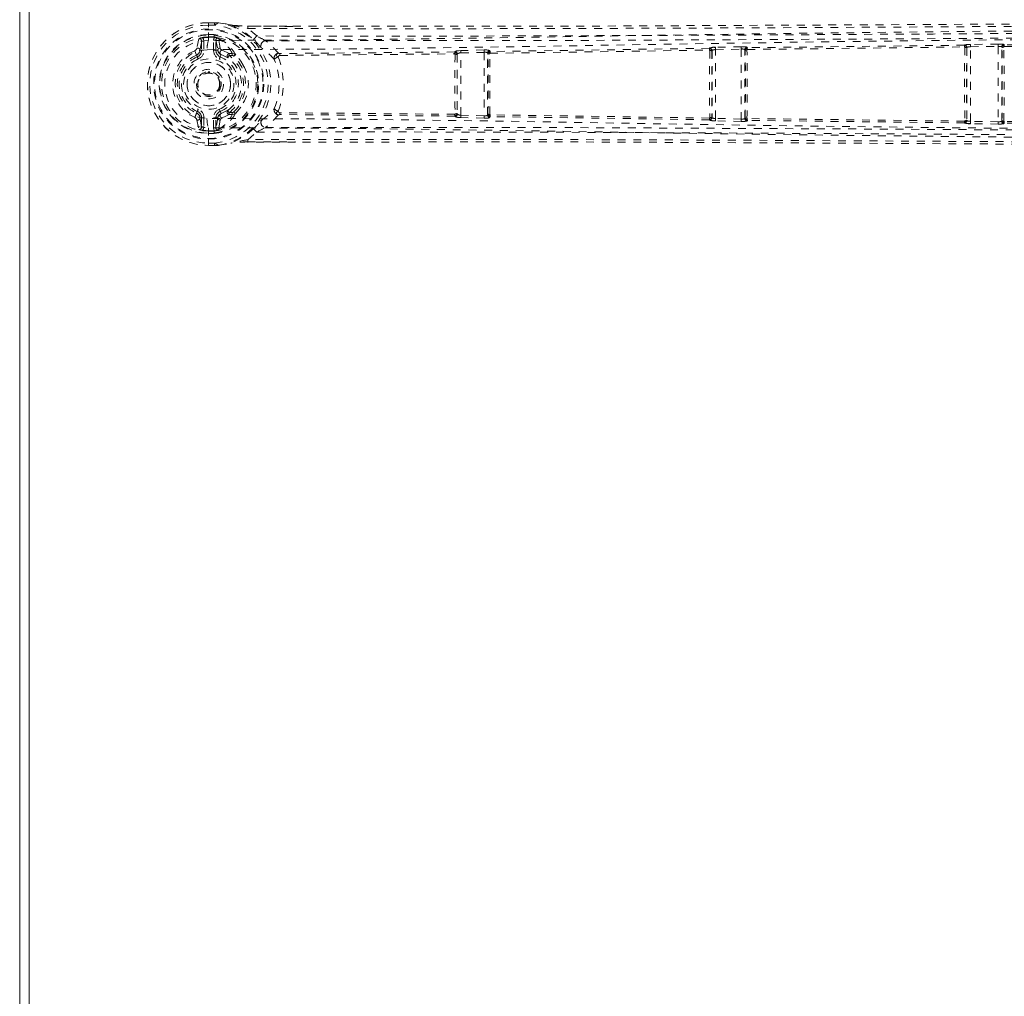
# Model space of a CAD drawing. Header units: inches. Extents: x 23.4 to 64.9, y 13.6 to 55.1.
# Tile 2 of 5: x 23.4 to 35.9, y 22.8 to 35.2. Entities that reach past the tile are written whole.
import ezdxf

# ---------------------------------------------------------------- set-up
doc = ezdxf.new("R2010")
doc.units = ezdxf.units.IN
doc.header["$MEASUREMENT"] = 0
doc.linetypes.add('SLD-Dashed', pattern=[0.075, 0.05, -0.025])
doc.linetypes.add('SLD-Solid', pattern=[0])

msp = doc.modelspace()

# ---------------------------------------------------------------- linework, layer by layer
at = {"color": 7, "linetype": 'SLD-Solid', "lineweight": 15}
for p, q in [((23.378, 13.639), (23.378, 55.139)), ((23.496, 55.021), (23.496, 13.757)), ((23.496, 13.757), (23.496, 55.021))]:
    msp.add_line(p, q, dxfattribs=at)
at = {"color": 7, "linetype": 'SLD-Dashed', "lineweight": 0}
for p, q in [((25.774, 35.169), (25.852, 35.168)), ((25.774, 35.169), (25.774, 35.165)), ((25.853, 35.167), (25.774, 35.167)), ((25.774, 35.112), (25.774, 35.165)), ((25.852, 35.139), (25.774, 35.139)), ((25.851, 35.167), (25.902, 35.165)), ((25.852, 35.168), (25.852, 35.168)), ((25.899, 35.167), (25.904, 35.167)), ((25.774, 34.943), (25.774, 35.112)), ((25.774, 35.018), (25.847, 35.017)), ((25.848, 35.017), (25.846, 34.988)), ((25.847, 35.017), (25.848, 35.017)), ((26.272, 35.125), (26.846, 35.125)), ((26.388, 35), (26.273, 35.096)), ((25.652, 34.965), (25.628, 34.846)), ((25.667, 34.818), (25.688, 34.935)), ((25.718, 34.935), (25.688, 34.935)), ((25.688, 34.935), (25.688, 34.818)), ((25.718, 34.935), (25.718, 34.818)), ((25.774, 34.983), (25.774, 34.988)), ((25.846, 34.988), (25.774, 34.988)), ((25.775, 34.983), (25.774, 34.983)), ((25.774, 34.943), (25.774, 34.943)), ((25.851, 34.982), (25.775, 34.983)), ((25.87, 34.947), (25.84, 34.947)), ((25.84, 34.818), (25.84, 34.947)), ((25.847, 34.987), (25.866, 34.982)), ((25.847, 34.987), (25.873, 34.984)), ((25.866, 34.982), (25.851, 34.982)), ((25.87, 34.947), (25.894, 34.818)), ((25.87, 34.818), (25.87, 34.947)), ((25.892, 34.973), (25.889, 34.976)), ((25.892, 34.973), (25.903, 34.964)), ((25.892, 34.973), (25.892, 34.973)), ((25.903, 34.963), (25.903, 34.964)), ((25.903, 34.963), (25.903, 34.963)), ((25.924, 34.847), (25.903, 34.963)), ((35.376, 34.884), (35.375, 34.883)), ((35.804, 34.898), (35.451, 34.892)), ((35.881, 34.887), (35.878, 34.892)), ((38.616, 34.902), (35.881, 34.887)), ((25.601, 34.813), (25.624, 34.758)), ((25.624, 34.758), (25.631, 34.761)), ((25.667, 34.818), (25.688, 34.818)), ((25.718, 34.818), (25.688, 34.818)), ((25.84, 34.818), (25.87, 34.818)), ((25.894, 34.818), (25.87, 34.818)), ((25.936, 34.763), (25.924, 34.736)), ((26.022, 34.722), (25.936, 34.763)), ((26.039, 34.776), (25.947, 34.82)), ((26.078, 34.776), (26.039, 34.776)), ((26.102, 34.771), (26.121, 34.759)), ((26.666, 34.781), (26.666, 34.781)), ((26.681, 34.753), (28.901, 34.773)), ((28.903, 34.797), (26.684, 34.777)), ((28.905, 34.801), (28.903, 34.797)), ((28.906, 34.767), (28.906, 34.767)), ((28.934, 34.767), (28.935, 34.771)), ((28.935, 34.771), (28.935, 34.007)), ((28.98, 34.814), (28.952, 34.813)), ((29.274, 34.822), (28.98, 34.814)), ((28.98, 34.785), (29.275, 34.792)), ((28.98, 33.994), (28.98, 34.785)), ((29.275, 34.792), (29.275, 33.986)), ((29.32, 34.784), (29.324, 34.773)), ((29.32, 33.995), (29.32, 34.784)), ((29.346, 34.775), (29.346, 34.774)), ((29.353, 34.803), (29.349, 34.814)), ((32.138, 34.846), (32.137, 34.844)), ((32.168, 34.814), (32.169, 34.816)), ((32.169, 34.816), (32.169, 33.962)), ((32.541, 34.863), (32.213, 34.856)), ((32.214, 34.826), (32.541, 34.833)), ((32.214, 33.953), (32.214, 34.826)), ((32.541, 34.833), (32.541, 33.945)), ((32.586, 34.827), (32.589, 34.821)), ((32.586, 33.951), (32.586, 34.827)), ((32.619, 34.851), (32.616, 34.857)), ((32.617, 34.828), (35.374, 34.861)), ((35.375, 34.883), (32.619, 34.851)), ((35.405, 34.848), (35.405, 34.849)), ((35.406, 34.853), (35.406, 34.854)), ((35.406, 34.854), (35.406, 33.924)), ((35.451, 34.863), (35.804, 34.868)), ((35.451, 33.916), (35.451, 34.863)), ((35.804, 34.868), (35.804, 33.911)), ((35.849, 34.862), (35.851, 34.857)), ((35.849, 33.917), (35.849, 34.862)), ((35.852, 34.853), (35.852, 34.853)), ((35.879, 34.865), (38.615, 34.88)), ((25.633, 34.736), (25.624, 34.758)), ((26.075, 34.753), (26.036, 34.753)), ((26.681, 34.754), (26.68, 34.754)), ((25.769, 34.546), (25.779, 34.546)), ((25.779, 34.546), (25.793, 34.545)), ((25.624, 34.02), (25.633, 34.043)), ((25.936, 34.016), (25.917, 34.004)), ((25.924, 34.043), (25.936, 34.016)), ((25.936, 34.016), (26.022, 34.056)), ((26.036, 34.026), (26.075, 34.026)), ((26.121, 34.02), (26.102, 34.008)), ((26.68, 34.025), (26.681, 34.025)), ((28.901, 34.005), (26.681, 34.025)), ((28.935, 34.007), (28.934, 34.012)), ((25.628, 33.933), (25.652, 33.814)), ((25.688, 33.844), (25.667, 33.961)), ((25.667, 33.961), (25.688, 33.961)), ((25.688, 33.961), (25.688, 33.844)), ((25.718, 33.961), (25.688, 33.961)), ((25.718, 33.961), (25.718, 33.844)), ((25.84, 33.961), (25.87, 33.961)), ((25.84, 33.832), (25.84, 33.961)), ((25.894, 33.961), (25.87, 33.832)), ((25.894, 33.961), (25.87, 33.961)), ((25.87, 33.832), (25.87, 33.961)), ((25.924, 33.931), (25.903, 33.815)), ((26.078, 34.003), (26.039, 34.003)), ((26.666, 33.998), (26.666, 33.998)), ((28.903, 33.982), (26.684, 34.002)), ((28.905, 33.978), (28.903, 33.982)), ((28.98, 33.965), (28.952, 33.966)), ((29.275, 33.986), (28.98, 33.994)), ((29.274, 33.957), (28.98, 33.965)), ((29.324, 34.006), (29.32, 33.995)), ((29.353, 33.976), (29.349, 33.965)), ((32.138, 33.933), (32.137, 33.935)), ((32.169, 33.962), (32.168, 33.965)), ((32.541, 33.915), (32.213, 33.923)), ((32.541, 33.945), (32.214, 33.953)), ((32.589, 33.958), (32.586, 33.951)), ((32.619, 33.928), (32.616, 33.922)), ((35.374, 33.918), (32.617, 33.951)), ((35.375, 33.896), (32.619, 33.928)), ((35.376, 33.895), (35.375, 33.896)), ((35.405, 33.93), (35.405, 33.93)), ((35.406, 33.924), (35.406, 33.926)), ((35.804, 33.911), (35.451, 33.916)), ((35.804, 33.881), (35.451, 33.886)), ((35.851, 33.922), (35.849, 33.917)), ((35.852, 33.925), (35.852, 33.925)), ((35.881, 33.892), (35.878, 33.887)), ((38.615, 33.898), (35.879, 33.914)), ((38.616, 33.877), (35.881, 33.892)), ((25.688, 33.844), (25.718, 33.844)), ((25.774, 33.835), (25.774, 33.69)), ((25.774, 33.835), (25.774, 33.835)), ((25.774, 33.796), (25.774, 33.79)), ((25.851, 33.796), (25.774, 33.796)), ((25.774, 33.79), (25.846, 33.791)), ((25.847, 33.761), (25.775, 33.761)), ((25.84, 33.832), (25.87, 33.832)), ((25.846, 33.791), (25.848, 33.761)), ((25.847, 33.791), (25.866, 33.797)), ((25.848, 33.761), (25.847, 33.761)), ((25.866, 33.797), (25.851, 33.796)), ((25.889, 33.803), (25.892, 33.806)), ((25.893, 33.806), (25.903, 33.815)), ((26.273, 33.683), (26.388, 33.779)), ((25.774, 33.69), (25.774, 33.667)), ((25.774, 33.667), (25.774, 33.614)), ((25.774, 33.639), (25.852, 33.64)), ((26.076, 33.642), (26.058, 33.639)), ((26.88, 33.653), (26.272, 33.653)), ((25.774, 33.614), (25.774, 33.61)), ((25.774, 33.611), (25.853, 33.612)), ((25.774, 33.61), (25.852, 33.61)), ((25.852, 33.61), (25.852, 33.61)), ((25.899, 33.611), (25.904, 33.612))]:
    msp.add_line(p, q, dxfattribs=at)
at = {"color": 7, "linetype": 'SLD-Dashed', "lineweight": 0, "flags": 128}
for points in [[(25.774, 35.139), (25.774, 35.146), (25.774, 35.152), (25.774, 35.157), (25.774, 35.162), (25.774, 35.166), (25.774, 35.168), (25.774, 35.169), (25.774, 35.169)], [(25.852, 35.139), (25.852, 35.145), (25.852, 35.151), (25.852, 35.157), (25.852, 35.161), (25.852, 35.165), (25.852, 35.168), (25.852, 35.169), (25.852, 35.168)], [(25.904, 35.167), (25.905, 35.166), (25.905, 35.166), (25.904, 35.165), (25.903, 35.165), (25.894, 35.164), (25.89, 35.163), (25.889, 35.162), (25.888, 35.161), (25.887, 35.157), (25.886, 35.156), (25.885, 35.154), (25.884, 35.153), (25.877, 35.152), (25.872, 35.151), (25.868, 35.148), (25.861, 35.143), (25.857, 35.14), (25.852, 35.139)], [(25.899, 35.167), (25.987, 35.155), (26.058, 35.14)], [(26.069, 35.138), (25.995, 35.154), (25.904, 35.167)], [(26.058, 35.14), (26.079, 35.136), (26.102, 35.134)], [(26.069, 35.138), (26.064, 35.139), (26.058, 35.14)], [(26.069, 35.138), (26.224, 35.058), (26.347, 34.957)], [(26.102, 35.134), (26.156, 35.129), (26.272, 35.125)], [(26.273, 35.096), (27.609, 35.092), (28.962, 35.092), (30.341, 35.095), (31.667, 35.099), (33.033, 35.105), (34.399, 35.112), (35.699, 35.12), (36.853, 35.127), (37.658, 35.132), (38.984, 35.14), (40.126, 35.147), (41.216, 35.154), (42.264, 35.16), (43.27, 35.166)], [(26.846, 35.125), (30.521, 35.125), (34.77, 35.145), (39.02, 35.17), (43.27, 35.196)], [(43.176, 35.077), (40.733, 35.08), (38.291, 35.076), (35.851, 35.062), (33.413, 35.036), (31.499, 35.009), (29.587, 34.979), (27.679, 34.953), (25.774, 34.943)], [(26.272, 35.125), (26.272, 35.126), (26.272, 35.125), (26.273, 35.122), (26.273, 35.119), (26.273, 35.114), (26.273, 35.109), (26.273, 35.103), (26.273, 35.096)], [(26.846, 35.122), (26.603, 35.123), (26.272, 35.124)], [(42.203, 35.07), (41.592, 35.066), (40.945, 35.062), (40.263, 35.058), (39.545, 35.054), (38.803, 35.049), (38.704, 35.049), (38.603, 35.048), (38.503, 35.047), (38.401, 35.047), (38.299, 35.046), (38.171, 35.045), (37.786, 35.043), (37.443, 35.041), (37.142, 35.039), (36.884, 35.037), (36.742, 35.036), (36.617, 35.035), (36.509, 35.035), (36.418, 35.034), (36.344, 35.034), (36.288, 35.033), (36.157, 35.033), (35.983, 35.032), (35.46, 35.028), (34.979, 35.025), (34.749, 35.024), (34.529, 35.023), (34.32, 35.022), (34.06, 35.02), (33.798, 35.019), (33.542, 35.017), (33.293, 35.016), (32.174, 35.01), (30.984, 35.005), (29.844, 35.001), (28.689, 34.998), (27.526, 34.998), (26.388, 35)], [(42.203, 35.01), (38.277, 34.986), (34.351, 34.962), (30.425, 34.943), (26.5, 34.94)], [(25.7, 34.978), (25.713, 34.958), (25.718, 34.935)], [(25.757, 34.826), (27.693, 34.836), (29.632, 34.863), (31.574, 34.895), (33.518, 34.925), (35.464, 34.948), (38.014, 34.965), (40.567, 34.971), (43.12, 34.969)], [(25.84, 34.947), (25.843, 34.966), (25.851, 34.982)], [(25.846, 34.988), (25.846, 34.988), (25.847, 34.987)], [(26.666, 34.781), (26.587, 34.866), (26.5, 34.94)], [(35.451, 34.89), (35.437, 34.892), (35.432, 34.892)], [(35.451, 34.863), (35.451, 34.873), (35.451, 34.883), (35.451, 34.89), (35.451, 34.892)], [(35.804, 34.868), (35.804, 34.873), (35.804, 34.879), (35.804, 34.883), (35.804, 34.888), (35.804, 34.892), (35.804, 34.895), (35.804, 34.897), (35.804, 34.898)], [(25.757, 34.826), (25.677, 34.82), (25.6, 34.795), (25.53, 34.754), (25.469, 34.699), (25.419, 34.632), (25.382, 34.556), (25.36, 34.474), (25.353, 34.389), (25.36, 34.305), (25.382, 34.223), (25.419, 34.147), (25.469, 34.08), (25.53, 34.025), (25.6, 33.984), (25.677, 33.959), (25.757, 33.952)], [(25.947, 34.82), (25.929, 34.834), (25.924, 34.847)], [(26.078, 34.776), (26.101, 34.772), (26.102, 34.771)], [(26.216, 34.629), (26.187, 34.682), (26.121, 34.759)], [(26.435, 34.862), (26.444, 34.853), (26.45, 34.847)], [(26.666, 34.781), (26.656, 34.779), (26.647, 34.774), (26.641, 34.768), (26.638, 34.76), (26.639, 34.752), (26.643, 34.744), (26.651, 34.738), (26.66, 34.733)], [(28.934, 34.767), (28.933, 34.774), (28.93, 34.78), (28.926, 34.784), (28.921, 34.787), (28.915, 34.786), (28.909, 34.784), (28.905, 34.78), (28.901, 34.773)], [(28.906, 34.767), (28.906, 34.768), (28.906, 34.769), (28.905, 34.771), (28.901, 34.773)], [(28.98, 34.785), (28.98, 34.795), (28.98, 34.804), (28.98, 34.811), (28.98, 34.814)], [(29.275, 34.792), (29.275, 34.798), (29.275, 34.803), (29.275, 34.808), (29.274, 34.812), (29.274, 34.816), (29.274, 34.819), (29.274, 34.821), (29.274, 34.822)], [(29.351, 34.78), (29.347, 34.785), (29.343, 34.789), (29.339, 34.791), (29.334, 34.791), (29.33, 34.789), (29.327, 34.785), (29.325, 34.779), (29.324, 34.773)], [(29.351, 34.78), (30.742, 34.8), (32.136, 34.821)], [(32.137, 34.844), (30.744, 34.823), (29.353, 34.803)], [(32.168, 34.814), (32.167, 34.821), (32.164, 34.827), (32.16, 34.832), (32.155, 34.834), (32.149, 34.834), (32.144, 34.832), (32.139, 34.827), (32.136, 34.821)], [(32.141, 34.815), (32.141, 34.816), (32.14, 34.817), (32.139, 34.819), (32.136, 34.821)], [(32.213, 34.854), (32.199, 34.855), (32.194, 34.855)], [(32.214, 34.826), (32.214, 34.837), (32.214, 34.846), (32.213, 34.853), (32.213, 34.856)], [(32.541, 34.833), (32.541, 34.839), (32.541, 34.844), (32.541, 34.849), (32.541, 34.854), (32.541, 34.857), (32.541, 34.86), (32.541, 34.862), (32.541, 34.863)], [(32.617, 34.828), (32.614, 34.834), (32.61, 34.837), (32.605, 34.839), (32.6, 34.839), (32.596, 34.837), (32.592, 34.833), (32.59, 34.827), (32.589, 34.821)], [(35.406, 34.853), (35.405, 34.86), (35.402, 34.866), (35.398, 34.87), (35.393, 34.873), (35.387, 34.873), (35.382, 34.871), (35.377, 34.867), (35.374, 34.861)], [(35.379, 34.855), (35.379, 34.856), (35.378, 34.857), (35.377, 34.858), (35.374, 34.861)], [(35.879, 34.865), (35.876, 34.871), (35.872, 34.874), (35.867, 34.876), (35.862, 34.876), (35.858, 34.873), (35.854, 34.869), (35.852, 34.864), (35.851, 34.857)], [(35.879, 34.865), (35.876, 34.863), (35.875, 34.861), (35.875, 34.861), (35.875, 34.86)], [(25.645, 34.708), (25.643, 34.714), (25.64, 34.719), (25.638, 34.723), (25.637, 34.728), (25.635, 34.731), (25.634, 34.734), (25.633, 34.735), (25.633, 34.736)], [(25.913, 34.708), (25.915, 34.714), (25.917, 34.719), (25.919, 34.723), (25.921, 34.728), (25.922, 34.731), (25.923, 34.734), (25.924, 34.735), (25.924, 34.736)], [(26.121, 34.02), (26.187, 34.097), (26.216, 34.151)], [(25.645, 34.07), (25.643, 34.065), (25.64, 34.06), (25.638, 34.055), (25.637, 34.051), (25.635, 34.048), (25.634, 34.045), (25.633, 34.043), (25.633, 34.043)], [(25.913, 34.07), (25.915, 34.065), (25.917, 34.06), (25.919, 34.055), (25.921, 34.051), (25.922, 34.048), (25.923, 34.045), (25.924, 34.043), (25.924, 34.043)], [(26.66, 34.045), (26.651, 34.041), (26.643, 34.034), (26.639, 34.027), (26.638, 34.019), (26.641, 34.011), (26.647, 34.004), (26.656, 34), (26.666, 33.998)], [(28.901, 34.005), (28.905, 33.999), (28.909, 33.995), (28.915, 33.992), (28.921, 33.992), (28.926, 33.994), (28.93, 33.999), (28.933, 34.005), (28.934, 34.012)], [(28.901, 34.005), (28.905, 34.008), (28.906, 34.009), (28.906, 34.01), (28.906, 34.011)], [(43.12, 33.81), (40.683, 33.808), (38.246, 33.812), (35.811, 33.828), (33.379, 33.856), (31.47, 33.885), (29.562, 33.917), (27.658, 33.943), (25.757, 33.952)], [(25.947, 33.959), (25.929, 33.945), (25.924, 33.931)], [(26.039, 34.003), (25.997, 33.98), (25.947, 33.959)], [(26.102, 34.008), (26.101, 34.007), (26.078, 34.003)], [(26.435, 33.917), (26.444, 33.926), (26.45, 33.932)], [(26.666, 33.998), (26.587, 33.913), (26.5, 33.839)], [(28.98, 33.965), (28.98, 33.968), (28.98, 33.975), (28.98, 33.984), (28.98, 33.994)], [(29.274, 33.957), (29.274, 33.958), (29.274, 33.96), (29.274, 33.963), (29.274, 33.967), (29.275, 33.971), (29.275, 33.976), (29.275, 33.981), (29.275, 33.986)], [(29.324, 34.006), (29.325, 33.999), (29.327, 33.994), (29.33, 33.99), (29.334, 33.988), (29.339, 33.988), (29.343, 33.99), (29.347, 33.994), (29.351, 33.999)], [(29.346, 34.004), (29.346, 34.003), (29.347, 34.003), (29.348, 34.001), (29.351, 33.999)], [(32.136, 33.958), (30.742, 33.978), (29.351, 33.999)], [(32.137, 33.935), (30.744, 33.956), (29.353, 33.976)], [(32.136, 33.957), (32.139, 33.951), (32.144, 33.947), (32.149, 33.945), (32.155, 33.945), (32.16, 33.947), (32.164, 33.952), (32.167, 33.958), (32.168, 33.965)], [(32.194, 33.924), (32.199, 33.924), (32.213, 33.925)], [(32.213, 33.923), (32.213, 33.926), (32.214, 33.933), (32.214, 33.942), (32.214, 33.953)], [(32.541, 33.915), (32.541, 33.917), (32.541, 33.919), (32.541, 33.922), (32.541, 33.925), (32.541, 33.93), (32.541, 33.935), (32.541, 33.94), (32.541, 33.945)], [(32.589, 33.958), (32.59, 33.951), (32.592, 33.946), (32.596, 33.942), (32.6, 33.94), (32.605, 33.939), (32.61, 33.941), (32.614, 33.945), (32.617, 33.951)], [(32.613, 33.956), (32.613, 33.955), (32.613, 33.954), (32.614, 33.953), (32.617, 33.951)], [(35.374, 33.918), (35.377, 33.912), (35.382, 33.908), (35.387, 33.906), (35.393, 33.906), (35.398, 33.908), (35.402, 33.913), (35.405, 33.919), (35.406, 33.926)], [(35.374, 33.918), (35.377, 33.92), (35.378, 33.922), (35.379, 33.923), (35.379, 33.924)], [(35.432, 33.887), (35.437, 33.887), (35.451, 33.889)], [(35.451, 33.886), (35.451, 33.889), (35.451, 33.896), (35.451, 33.906), (35.451, 33.916)], [(35.804, 33.881), (35.804, 33.882), (35.804, 33.884), (35.804, 33.887), (35.804, 33.891), (35.804, 33.895), (35.804, 33.9), (35.804, 33.906), (35.804, 33.911)], [(35.851, 33.922), (35.852, 33.915), (35.854, 33.909), (35.858, 33.905), (35.862, 33.903), (35.867, 33.903), (35.872, 33.905), (35.876, 33.908), (35.879, 33.914)], [(35.875, 33.919), (35.875, 33.918), (35.875, 33.917), (35.876, 33.916), (35.879, 33.914)], [(25.718, 33.844), (25.713, 33.821), (25.7, 33.801)], [(43.176, 33.701), (40.733, 33.699), (38.291, 33.703), (35.851, 33.717), (33.413, 33.743), (31.499, 33.77), (29.588, 33.8), (27.679, 33.825), (25.774, 33.835)], [(25.851, 33.796), (25.843, 33.813), (25.84, 33.832)], [(25.847, 33.791), (25.846, 33.791), (25.846, 33.791)], [(26.347, 33.821), (26.224, 33.721), (26.069, 33.641)], [(26.388, 33.779), (27.146, 33.781), (27.94, 33.781), (28.77, 33.78), (29.637, 33.779), (30.488, 33.776), (31.206, 33.773), (31.891, 33.77), (32.626, 33.767), (33.413, 33.762), (33.654, 33.761), (33.9, 33.76), (34.15, 33.758), (34.368, 33.757), (34.544, 33.756), (34.73, 33.755), (34.924, 33.754), (35.126, 33.752), (35.535, 33.75), (35.976, 33.747), (36.448, 33.744), (36.54, 33.744), (36.564, 33.744), (36.581, 33.743), (36.604, 33.743), (36.633, 33.743), (36.668, 33.743), (36.71, 33.743), (36.856, 33.742), (37.05, 33.741), (37.25, 33.739), (37.485, 33.738), (37.753, 33.736), (37.868, 33.735), (37.987, 33.735), (38.112, 33.734), (38.243, 33.733), (38.325, 33.733), (38.405, 33.732), (39.24, 33.727), (40.045, 33.722), (40.807, 33.717), (41.526, 33.713), (42.203, 33.709)], [(26.5, 33.839), (30.425, 33.836), (34.351, 33.817), (38.277, 33.793), (42.203, 33.769)], [(25.774, 33.61), (25.774, 33.609), (25.774, 33.611), (25.774, 33.613), (25.774, 33.617), (25.774, 33.621), (25.774, 33.627), (25.774, 33.633), (25.774, 33.639)], [(25.852, 33.64), (25.852, 33.634), (25.852, 33.627), (25.852, 33.622), (25.852, 33.617), (25.852, 33.614), (25.852, 33.611), (25.852, 33.61), (25.852, 33.61)], [(25.852, 33.64), (25.857, 33.638), (25.868, 33.63), (25.872, 33.628), (25.877, 33.628), (25.882, 33.627), (25.884, 33.626), (25.885, 33.625), (25.886, 33.621), (25.887, 33.618), (25.888, 33.616), (25.89, 33.616), (25.894, 33.615), (25.902, 33.614), (25.904, 33.613), (25.905, 33.613), (25.905, 33.612), (25.904, 33.612)], [(25.899, 33.611), (25.987, 33.624), (26.058, 33.639)], [(25.904, 33.612), (25.995, 33.625), (26.069, 33.641)], [(26.058, 33.639), (26.064, 33.639), (26.069, 33.641)], [(26.272, 33.653), (26.272, 33.653), (26.272, 33.654), (26.273, 33.657), (26.273, 33.66), (26.273, 33.664), (26.273, 33.67), (26.273, 33.676), (26.273, 33.683)], [(26.272, 33.655), (26.55, 33.656), (26.79, 33.657), (26.88, 33.657)], [(43.27, 33.612), (42.334, 33.618), (41.362, 33.624), (40.354, 33.63), (39.585, 33.635), (39.483, 33.635), (39.381, 33.636), (39.278, 33.637), (39.175, 33.637), (39.071, 33.638), (38.947, 33.639), (38.58, 33.641), (38.245, 33.643), (37.941, 33.645), (37.67, 33.647), (37.162, 33.65), (36.718, 33.653), (36.06, 33.657), (35.461, 33.66), (34.92, 33.663), (34.311, 33.667), (33.691, 33.67), (32.493, 33.676), (31.217, 33.681), (29.985, 33.685), (28.744, 33.687), (27.494, 33.686), (26.273, 33.683)], [(43.27, 33.582), (39.02, 33.608), (34.77, 33.634), (30.521, 33.654), (26.88, 33.653)]]:
    msp.add_lwpolyline(points, dxfattribs=at)
at = {"color": 7, "linetype": 'SLD-Dashed', "lineweight": 0}
for radius in [0.7, 0.69, 0.623, 0.32, 0.275, 0.188, 0.157, 0.142, 0.139, 0.138]:
    msp.add_circle((25.779, 34.389), radius, dxfattribs=at)
for centre, radius, start, end in [((25.779, 34.389), 0.78, 90.3208, 269.6784), ((25.779, 34.389), 0.78, 90, 269.6863), ((25.779, 34.389), 0.75, 90.321, 269.679), ((25.858, 34.364), 0.805, 87.0461, 90.3853), ((25.779, 34.389), 0.753, 275.5814, 84.4205), ((25.779, 34.389), 0.788, 279.1184, 80.8816), ((26.937, 38.833), 3.796, 256.776, 259.9163), ((26.37, 38.22), 3.097, 265.0393, 268.2136), ((25.779, 34.389), 0.629, 90.4095, 269.5861), ((25.779, 34.389), 0.632, 276.298, 83.702), ((25.779, 34.389), 0.599, 90.4095, 269.5861), ((25.774, 34.389), 0.554, 90.0502, 269.9569), ((25.728, 34.773), 0.206, 97.6608, 111.6575), ((25.658, 34.936), 0.0299, 358.0469, 102.1092), ((25.779, 34.389), 0.593, 90.4056, 97.6091), ((26.115, 34.833), 0.358, 162.1164, 181.0936), ((25.779, 34.389), 0.602, 276.4998, 79.3934), ((25.851, 34.876), 0.107, 69.3744, 81.8141), ((25.9, 34.948), 0.0305, 112.2004, 180.9947), ((25.694, 34.533), 0.483, 27.9633, 65.8048), ((25.687, 34.587), 0.434, 25.7999, 60.1526), ((27.067, 34.305), 0.971, 134.3603, 137.8203), ((24.776, 33.421), 2.197, 40.9804, 44.3663), ((23.147, 28.787), 7.007, 61.4163, 62.4515), ((26.502, 34.879), 0.0608, 92.173, 211.9472), ((35.437, 34.679), 0.214, 86.1746, 106.4571), ((35.376, 34.854), 0.0301, 0.4775, 90.6309), ((35.824, 34.682), 0.216, 75.4527, 95.4414), ((35.879, 34.862), 0.0301, 91.0443, 179.5484), ((35.881, 34.857), 0.0301, 91.0556, 179.5301), ((35.99, 34.869), 0.111, 170.7459, 182.1514), ((25.779, 34.389), 0.459, 112.774, 247.226), ((25.583, 34.855), 0.0457, 292.6605, 348.5131), ((25.637, 34.817), 0.0301, 1.4507, 107.6246), ((25.596, 34.824), 0.0716, 298.9526, 355.1651), ((25.599, 34.818), 0.089, 292.774, 0), ((25.599, 34.818), 0.119, 292.774, 0.0002), ((25.959, 34.818), 0.119, 179.9998, 247.226), ((25.959, 34.818), 0.089, 180, 247.226), ((25.924, 34.818), 0.0299, 90.8847, 178.8987), ((25.959, 34.823), 0.0647, 184.7258, 248.879), ((25.952, 34.789), 0.031, 100.0001, 238.1907), ((26.042, 34.745), 0.0305, 95.9524, 229.0164), ((26.111, 34.755), 0.0744, 163.7164, 181.8363), ((26.149, 34.755), 0.0746, 163.7586, 181.8437), ((26.132, 34.717), 0.0441, 104.6078, 142.952), ((25.943, 34.122), 0.885, 40.8585, 54.9877), ((26.67, 34.72), 0.0608, 93.311, 198.1457), ((26.681, 34.807), 0.0299, 239.4687, 274.3729), ((26.755, 34.757), 0.0746, 164.232, 182.2039), ((28.978, 34.778), 0.0768, 165.5987, 183.1212), ((28.904, 34.767), 0.0301, 0.9081, 91.4423), ((62.849, 34.39), 33.945, 179.3629, 180.6387), ((28.947, 34.73), 0.0829, 86.9554, 120.9222), ((28.905, 34.771), 0.0301, 0.8726, 91.4285), ((28.913, 34.725), 0.0426, 60.0925, 98.6247), ((62.722, 34.389), 33.791, 179.368, 180.632), ((28.963, 34.763), 0.0295, 171.2248, 181.0999), ((28.973, 34.726), 0.0589, 82.9909, 129.8339), ((29.295, 34.674), 0.149, 68.9494, 98.1483), ((29.288, 34.736), 0.0582, 56.2342, 102.4588), ((29.35, 34.784), 0.0301, 91.7887, 179.245), ((29.354, 34.773), 0.0301, 91.8908, 179.2037), ((29.342, 34.742), 0.0331, 82.967, 123.613), ((29.299, 34.769), 0.0253, 359.4081, 8.4655), ((-4.075, 34.389), 33.401, 359.3485, 0.6515), ((29.352, 34.774), 0.00598, 106.9228, 173.9332), ((-6.131, 34.39), 35.479, 359.3768, 0.6206), ((29.429, 34.784), 0.0786, 166.0115, 183.0796), ((32.22, 34.826), 0.0846, 167.7316, 183.1714), ((32.138, 34.814), 0.0301, 0.5784, 91.1074), ((32.2, 34.665), 0.192, 86.0944, 108.8393), ((32.139, 34.816), 0.0301, 0.5513, 91.1114), ((66.024, 34.389), 33.886, 179.2798, 180.7202), ((32.147, 34.778), 0.038, 56.4356, 99.1766), ((65.864, 34.389), 33.699, 179.2857, 180.7143), ((32.196, 34.81), 0.028, 171.0688, 180.6519), ((32.207, 34.752), 0.0743, 84.2809, 120.3317), ((32.562, 34.666), 0.198, 74.4388, 96.2875), ((32.554, 34.76), 0.0749, 64.6889, 99.9449), ((32.616, 34.827), 0.0301, 91.4978, 179.5026), ((32.619, 34.821), 0.0301, 91.5477, 179.4698), ((32.566, 34.817), 0.024, 359.6152, 8.8621), ((32.608, 34.792), 0.0313, 82.3163, 126.7818), ((-0.789, 34.389), 33.382, 359.2659, 0.7341), ((32.619, 34.822), 0.00596, 105.8305, 174.2873), ((-2.48, 34.389), 35.096, 359.292, 0.708), ((32.705, 34.833), 0.0881, 168.2141, 182.9673), ((35.478, 34.865), 0.104, 170.2033, 182.4226), ((35.376, 34.853), 0.0301, 0.4832, 90.6339), ((69.361, 34.389), 33.985, 179.2154, 180.7846), ((35.385, 34.82), 0.0351, 54.0182, 99.6795), ((69.032, 34.389), 33.63, 179.218, 180.782), ((35.43, 34.849), 0.0246, 170.5073, 180.7064), ((35.443, 34.781), 0.0822, 84.302, 116.5691), ((35.816, 34.787), 0.0814, 66.2917, 98.6202), ((35.831, 34.854), 0.0209, 359.2911, 9.6689), ((35.871, 34.829), 0.0306, 81.5742, 128.3423), ((2.458, 34.389), 33.396, 359.2041, 0.7959), ((0.904, 34.389), 34.974, 359.2298, 0.7709), ((25.779, 34.389), 0.4, 112.774, 247.226), ((25.779, 34.389), 0.376, 112.774, 247.226), ((25.779, 34.389), 0.346, 112.774, 247.226), ((25.779, 34.389), 0.275, 359.9999, 180.0001), ((25.779, 34.389), 0.346, 292.774, 67.226), ((25.779, 34.389), 0.376, 292.774, 67.226), ((26.069, 34.719), 0.0466, 134.3491, 176.142), ((25.783, 34.389), 0.41, 305.7168, 54.3048), ((25.769, 34.389), 0.451, 306.3982, 53.6018), ((26.074, 34.721), 0.0316, 44.5899, 89.2852), ((25.747, 34.389), 0.498, 314.711, 45.2892), ((26.682, 34.648), 0.0884, 104.282, 142.8721), ((25.83, 34.389), 0.841, 338.2524, 21.7506), ((26.686, 34.728), 0.026, 103.3946, 168.5637), ((25.761, 34.389), 0.963, 339.0618, 20.9478), ((25.812, 34.389), 0.47, 329.4269, 30.6389), ((25.779, 34.389), 0.275, 179.9999, 0.0001), ((25.779, 34.389), 0.157, 335.0098, 20.1679), ((30.408, 31.98), 5.201, 156.8987, 157.5523), ((25.596, 33.955), 0.0714, 4.735, 67.1513), ((25.599, 33.961), 0.089, 360, 67.226), ((25.599, 33.961), 0.119, 359.9999, 67.2259), ((25.959, 33.961), 0.119, 112.7741, 180.0001), ((25.959, 33.961), 0.089, 112.774, 180), ((25.688, 34.252), 0.491, 294.6706, 331.7224), ((25.952, 33.989), 0.031, 121.7502, 260.0622), ((26.042, 34.033), 0.0305, 130.9386, 264.0441), ((26.069, 34.059), 0.0463, 183.6919, 225.7288), ((26.111, 34.024), 0.0744, 178.1617, 196.291), ((26.074, 34.058), 0.0316, 270.7122, 315.4109), ((26.149, 34.024), 0.0746, 178.1636, 196.2342), ((26.132, 34.062), 0.0441, 217.0476, 255.3898), ((25.943, 34.656), 0.885, 305.0117, 319.1439), ((26.67, 34.059), 0.0608, 161.8543, 266.689), ((26.682, 34.131), 0.0884, 217.1364, 255.7094), ((26.685, 34.049), 0.0249, 189.8125, 258.1844), ((26.755, 34.022), 0.0746, 177.7901, 195.7698), ((28.904, 34.012), 0.0301, 268.5578, 359.0919), ((28.913, 34.054), 0.0426, 261.3745, 299.9074), ((28.967, 34.016), 0.0333, 179.4636, 188.219), ((29.297, 34.009), 0.0275, 351.8903, 0.245), ((29.342, 34.037), 0.0331, 236.3859, 277.0322), ((25.583, 33.924), 0.0456, 11.4028, 67.4236), ((25.637, 33.961), 0.0301, 252.3824, 358.5439), ((26.145, 33.95), 0.389, 179.6811, 197.1656), ((25.949, 33.96), 0.0542, 126.2191, 179.386), ((25.924, 33.961), 0.03, 181.1022, 269.1143), ((25.686, 34.192), 0.435, 299.8473, 334.1935), ((24.776, 35.358), 2.198, 315.6341, 319.0187), ((26.502, 33.9), 0.0608, 148.0528, 267.8238), ((26.681, 33.974), 0.0278, 84.3032, 121.8667), ((28.978, 34.001), 0.0768, 176.8787, 194.4013), ((28.905, 34.008), 0.0301, 268.5713, 359.1275), ((28.947, 34.049), 0.0829, 239.0792, 273.0433), ((28.973, 34.053), 0.0589, 230.1669, 277.0084), ((29.295, 34.104), 0.149, 261.852, 291.0504), ((29.288, 34.043), 0.0582, 257.5419, 303.7653), ((29.35, 33.995), 0.0301, 180.7699, 268.1965), ((29.354, 34.006), 0.0301, 180.798, 268.1077), ((29.429, 33.995), 0.0786, 176.9205, 193.9883), ((32.22, 33.953), 0.0846, 176.8286, 192.2684), ((32.134, 33.964), 0.00679, 284.3847, 354.5262), ((32.138, 33.965), 0.0301, 268.8928, 359.4215), ((32.139, 33.963), 0.0301, 268.8886, 359.4487), ((32.2, 34.114), 0.192, 251.1608, 273.9053), ((32.147, 34.001), 0.038, 260.8231, 303.5635), ((32.193, 33.969), 0.0252, 178.8194, 189.4693), ((32.207, 34.026), 0.0743, 239.6695, 275.7177), ((32.554, 34.019), 0.0749, 260.0542, 295.3124), ((32.562, 34.112), 0.198, 263.7126, 285.5612), ((32.616, 33.952), 0.0301, 180.509, 268.4905), ((32.565, 33.962), 0.0242, 351.1697, 0.3633), ((32.619, 33.958), 0.0301, 180.5303, 268.4524), ((32.608, 33.987), 0.0313, 233.2167, 277.6838), ((32.705, 33.946), 0.0881, 177.0328, 191.7858), ((35.478, 33.914), 0.104, 177.5774, 189.7968), ((35.376, 33.926), 0.0301, 269.3661, 359.5167), ((35.376, 33.925), 0.0301, 269.3691, 359.5226), ((35.437, 34.1), 0.214, 253.5432, 273.8252), ((35.385, 33.959), 0.0351, 260.3176, 305.9854), ((35.43, 33.93), 0.0246, 179.2957, 189.4938), ((35.443, 33.998), 0.0821, 243.4116, 275.7171), ((35.816, 33.992), 0.0814, 261.3791, 293.7086), ((35.824, 34.097), 0.216, 264.5582, 284.5476), ((35.879, 33.917), 0.0301, 180.4521, 268.9553), ((35.831, 33.925), 0.0211, 350.3641, 0.6597), ((35.881, 33.922), 0.0301, 180.4701, 268.9442), ((35.871, 33.949), 0.0306, 231.6594, 278.4254), ((35.99, 33.91), 0.111, 177.8487, 189.254), ((25.658, 33.843), 0.0299, 257.8908, 1.9533), ((25.728, 34.005), 0.206, 248.3426, 262.3394), ((25.779, 34.389), 0.593, 262.3909, 269.5868), ((25.859, 33.871), 0.0747, 275.4436, 293.3683), ((25.9, 33.831), 0.0305, 179.005, 247.8), ((27.067, 34.473), 0.971, 222.1794, 225.6397), ((23.154, 39.979), 6.992, 297.5474, 298.5849), ((26.937, 29.946), 3.795, 100.0833, 103.2245), ((26.358, 30.801), 2.855, 91.7277, 95.6805), ((26.249, 32.329), 1.325, 89.0041, 97.5063), ((25.864, 34.045), 0.435, 268.3318, 275.618), ((25.857, 34.435), 0.825, 269.6551, 272.9132)]:
    msp.add_arc(centre, radius, start, end, dxfattribs=at)

doc.saveas('drawing.dxf')
